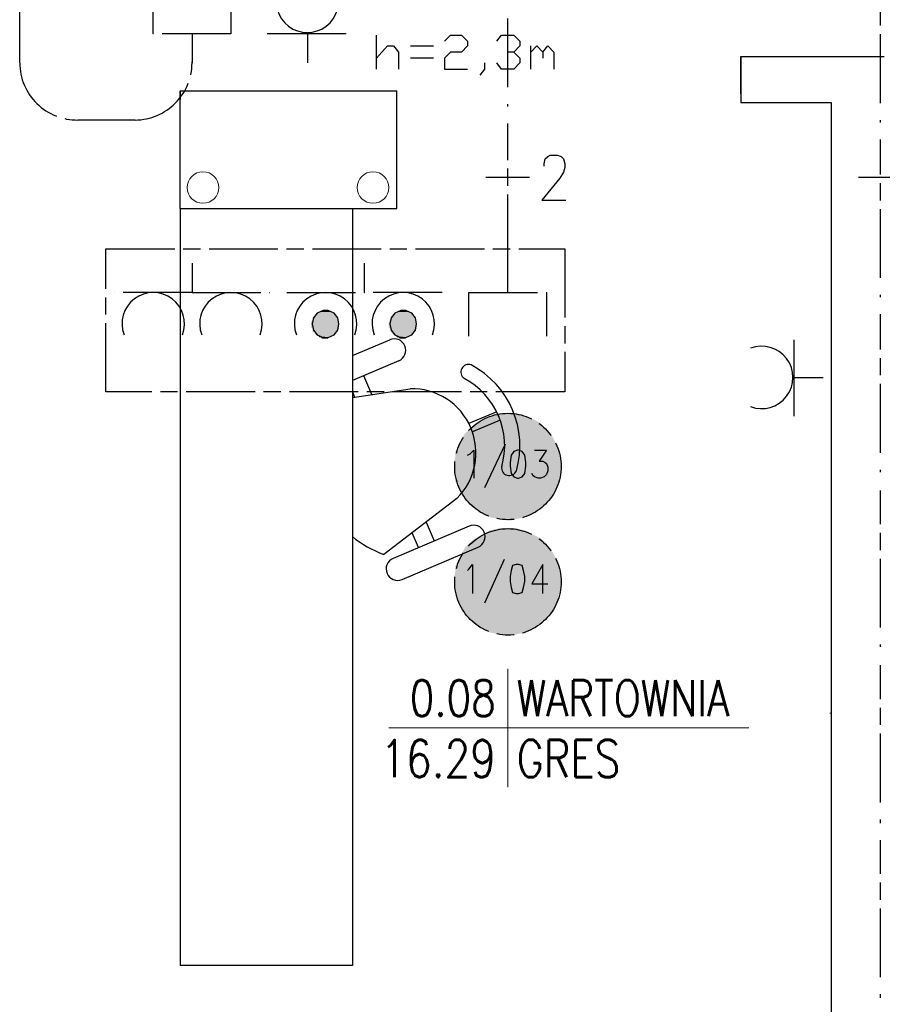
# Model space of a CAD drawing. Header units: millimetres. Extents: x 282377 to 1404227, y -783705 to 1038705.
# Tile 94 of 243: x 381594 to 381895, y 7532 to 7875. Entities that reach past the tile are written whole.
import ezdxf
from ezdxf.enums import TextEntityAlignment as Align

# ---------------------------------------------------------------- set-up
doc = ezdxf.new("R2010")
doc.units = ezdxf.units.MM
doc.linetypes.add('ACAD_ISO08W100', pattern=[36, 24, -3, 6, -3])
doc.layers.add('!!ELEKTRYKA', color=7, linetype='Continuous')
for name, color, linetype, lineweight in [('BA_KS_ist.', 34, 'Continuous', 13), ('BA_met', 7, 'Continuous', 18), ('PG_WYPOSAŻENIE', 9, 'Continuous', 18), ('Przekrojowa', 60, 'Continuous', 18)]:
    doc.layers.add(name, color=color, linetype=linetype, lineweight=lineweight)
doc.styles.add('ROMANS', font='romans', dxfattribs={"width": 0.7})

# ---------------------------------------------------------------- blocks, each defined once
blk = doc.blocks.new('bikmet')
blk.add_line((0, 1.65), (0, -1.65))
at = {"style": 'ROMANS', "width": 0.8}
blk.add_attdef('NRPOM', text='', height=1, dxfattribs=at).set_placement((-0.333, 0.333), align=Align.RIGHT)
blk.add_attdef('NWAPOM', (0.25, 0.333), '', height=1, dxfattribs=at)
blk.add_attdef('RAREA', text='', height=1.042, dxfattribs=at).set_placement((-0.333, -0.333), align=Align.TOP_RIGHT)
blk.add_attdef('PODLOGA', text='', height=1.042, dxfattribs=at).set_placement((0.25, -0.333), align=Align.TOP_LEFT)
blk = doc.blocks.new('A$C6810ecfa')
at = {"layer": 'BA_KS_ist.', "color": 18, "linetype": 'Continuous', "lineweight": 20, "ltscale": 25, "true_color": 0x000000}
for centre in [(-616.6, 574.3), (-557.31, 574.3)]:
    blk.add_circle(centre, 5.5, dxfattribs=at)

msp = doc.modelspace()

# ---------------------------------------------------------------- linework, layer by layer
at = {"layer": '!!ELEKTRYKA'}
for p, q in [((381650.01, 7809.62), (381650.01, 7545.69)), ((381710.01, 7809.62), (381710.01, 7545.69)), ((381710.01, 7758.3), (381723.07, 7763.85)), ((381726.2, 7756.48), (381710.01, 7749.59)), ((381716.85, 7744.74), (381714.06, 7751.31)), ((381710.01, 7743.7), (381730.16, 7746.78)), ((381710.01, 7745.64), (381710.79, 7743.82)), ((381760.36, 7738.72), (381750.66, 7734.59)), ((381761.59, 7735.83), (381751.89, 7731.7)), ((381746.47, 7708.48), (381720.96, 7688.96)), ((381735.77, 7700.29), (381738.57, 7693.72)), ((381750.72, 7698.89), (381724.22, 7687.61)), ((381733.1, 7691.4), (381730.9, 7696.57)), ((381727.35, 7680.24), (381753.85, 7691.53)), ((381710.01, 7545.69), (381650.01, 7545.69))]:
    msp.add_line(p, q, dxfattribs=at)
at = {"layer": '!!ELEKTRYKA', "color": 1, "linetype": 'ACAD_ISO08W100', "lineweight": -3}
for points in [[(381654.12, 7860.36, -0.409987), (381634.22, 7840.46), (381614.32, 7840.46, -0.416125), (381594, 7860.36), (381594, 7900.58, -0.416113), (381614.32, 7920.47), (381634.22, 7920.47)], [(381764.18, 7851.89), (381764.18, 7900.58, -0.409987), (381784.08, 7920.47), (381803.98, 7920.47)], [(381894.15, 7846.39), (381894.15, 7900.58, -0.409987), (381914.05, 7920.47), (381924.21, 7920.47)]]:
    msp.add_lwpolyline(points, format="xyb", dxfattribs=at)
for points in [[(381667.66, 7885.76), (381667.66, 7870.52), (381640.57, 7870.52), (381640.57, 7885.76)], [(381654.12, 7870.52), (381654.12, 7860.36), (381654.12, 7860.78)], [(381764.18, 7845.12), (381764.18, 7845.96)], [(381764.18, 7780.35), (381764.18, 7790.51), (381764.18, 7839.19)], [(381894.15, 7839.61), (381894.15, 7840.46)], [(381894.15, 7785.43), (381894.15, 7833.69)], [(381776.89, 7824.37), (381776.89, 7825.22), (381777.31, 7826.91), (381778.16, 7827.76), (381779, 7828.18), (381781.54, 7828.18), (381782.81, 7827.76), (381783.66, 7826.91), (381784.08, 7825.22), (381784.08, 7823.95), (381783.66, 7822.26), (381782.39, 7820.14), (381776.04, 7812.52), (381784.51, 7812.52)], [(381756.56, 7820.56), (381771.81, 7820.56)], [(381886.53, 7820.56), (381901.77, 7820.56)], [(381750.64, 7765.1), (381750.64, 7780.35), (381777.73, 7780.35), (381777.73, 7765.1)], [(381894.15, 7778.65), (381894.15, 7779.5)], [(381894.15, 7724.46), (381894.15, 7772.73)], [(381894.15, 7717.69), (381894.15, 7718.54)], [(381894.15, 7663.5), (381894.15, 7711.34)], [(381894.15, 7656.73), (381894.15, 7657.58)], [(381894.15, 7602.54), (381894.15, 7650.38)], [(381894.15, 7595.34), (381894.15, 7596.61)], [(381894.15, 7541.58), (381894.15, 7589.42)], [(381894.15, 7534.38), (381894.15, 7535.65)]]:
    msp.add_lwpolyline(points, dxfattribs=at)
at = {"layer": '!!ELEKTRYKA', "color": 217, "linetype": 'Continuous', "lineweight": -3, "true_color": 0x93278f}
for points in [[(381707.88, 7870.52), (381680.36, 7870.52)], [(381694.33, 7870.52), (381694.33, 7860.36)], [(381718.46, 7858.24), (381718.46, 7870.09)], [(381742.17, 7867.98), (381744.29, 7870.09), (381748.1, 7870.09), (381750.21, 7867.98), (381750.21, 7866.28), (381748.1, 7864.17), (381744.29, 7864.17), (381742.17, 7862.05), (381742.17, 7858.24), (381750.21, 7858.24)], [(381760.37, 7867.98), (381762.07, 7870.09), (381766.3, 7870.09), (381768.42, 7867.98), (381768.42, 7866.28), (381766.3, 7864.17), (381764.18, 7864.17)], [(381718.46, 7862.05), (381722.27, 7866.28), (381724.39, 7866.28), (381726.08, 7864.17), (381726.08, 7858.24)], [(381730.32, 7866.28), (381738.36, 7866.28)], [(381772.23, 7858.24), (381772.23, 7866.28)], [(381772.23, 7864.17), (381774.35, 7866.28), (381776.46, 7864.17), (381776.46, 7862.05)], [(381776.46, 7864.17), (381778.16, 7866.28), (381780.27, 7864.17), (381780.27, 7858.24)], [(381738.36, 7862.05), (381730.32, 7862.05)], [(381766.3, 7864.17), (381768.42, 7862.05), (381768.42, 7860.36), (381766.3, 7858.24), (381762.07, 7858.24), (381760.37, 7860.36)], [(381756.14, 7860.36), (381756.14, 7858.24), (381754.45, 7856.12)], [(381864.09, 7737.16), (381864.09, 7763.83)], [(381864.09, 7750.71), (381874.25, 7750.71)]]:
    msp.add_lwpolyline(points, dxfattribs=at)
at = {"layer": '!!ELEKTRYKA', "color": 254, "linetype": 'ACAD_ISO08W100', "lineweight": -3, "true_color": 0xdddddd}
msp.add_lwpolyline([(381784.08, 7795.59), (381784.08, 7745.63), (381624.06, 7745.63), (381624.06, 7795.59)], close=True, dxfattribs=at)
at = {"layer": '!!ELEKTRYKA', "color": 217, "linetype": 'ACAD_ISO08W100', "lineweight": -3, "true_color": 0x93278f}
for points in [[(381654.12, 7790.51), (381654.12, 7780.35), (381681.21, 7780.35)], [(381741.32, 7780.35), (381714.23, 7780.35), (381714.23, 7790.51)], [(381654.12, 7780.35), (381627.02, 7780.35)], [(381687.14, 7780.35), (381714.23, 7780.35)]]:
    msp.add_lwpolyline(points, dxfattribs=at)
for points in [[(381705.34, 7769.34), (381704.92, 7771.46), (381703.65, 7773.15), (381701.53, 7774), (381699.84, 7774), (381697.72, 7773.15), (381696.45, 7771.46), (381696.03, 7769.34), (381696.45, 7767.22), (381697.72, 7765.53), (381699.84, 7764.68), (381701.53, 7764.68), (381703.65, 7765.53), (381704.92, 7767.22)], [(381732.43, 7769.34), (381732.01, 7771.46), (381730.74, 7773.15), (381728.62, 7774), (381726.93, 7774), (381724.81, 7773.15), (381723.54, 7771.46), (381723.12, 7769.34), (381723.54, 7767.22), (381724.81, 7765.53), (381726.93, 7764.68), (381728.62, 7764.68), (381730.74, 7765.53), (381732.01, 7767.22)]]:
    msp.add_lwpolyline(points, close=True, dxfattribs=at)
at = {"layer": '!!ELEKTRYKA', "color": 7, "linetype": 'ACAD_ISO08W100', "lineweight": -3}
for points in [[(381750.21, 7723.62), (381751.06, 7724.04), (381752.33, 7725.31), (381752.33, 7715.57)], [(381763.34, 7727.43), (381756.14, 7712.19)], [(381773.5, 7725.31), (381777.73, 7725.31), (381775.19, 7721.5), (381776.46, 7721.5), (381777.31, 7721.08), (381777.73, 7720.65), (381778.16, 7719.38), (381778.16, 7718.11), (381777.73, 7716.84), (381776.89, 7716), (381775.62, 7715.57), (381774.77, 7715.57), (381773.5, 7716), (381773.08, 7716.42), (381772.65, 7717.27)], [(381762.91, 7687.21), (381756.14, 7671.97)], [(381750.21, 7683.4), (381750.64, 7683.82), (381751.91, 7685.52), (381751.91, 7675.36)], [(381776.46, 7675.36), (381776.46, 7685.52), (381772.65, 7678.74), (381778.16, 7678.74)]]:
    msp.add_lwpolyline(points, dxfattribs=at)
for points in [[(381767.57, 7725.31), (381766.3, 7724.89), (381765.45, 7723.62), (381765.03, 7721.08), (381765.03, 7719.81), (381765.45, 7717.27), (381766.3, 7716), (381767.57, 7715.57), (381767.99, 7715.57), (381769.26, 7716), (381770.11, 7717.27), (381770.53, 7719.81), (381770.53, 7721.08), (381770.11, 7723.62), (381769.26, 7724.89), (381767.99, 7725.31)], [(381767.15, 7685.52), (381765.88, 7685.09), (381765.45, 7683.4), (381765.03, 7681.28), (381765.03, 7679.59), (381765.45, 7677.47), (381765.88, 7675.78), (381767.15, 7675.36), (381767.99, 7675.36), (381769.26, 7675.78), (381769.69, 7677.47), (381770.11, 7679.59), (381770.11, 7681.28), (381769.69, 7683.4), (381769.26, 7685.09), (381767.99, 7685.52)]]:
    msp.add_lwpolyline(points, close=True, dxfattribs=at)
at = {"layer": '!!ELEKTRYKA', "color": 1, "linetype": 'ACAD_ISO08W100', "lineweight": -3}
for centre in [(381764.26, 7719.65), (381764.26, 7679.43)]:
    msp.add_circle(centre, 18.55, dxfattribs=at)
at = {"layer": '!!ELEKTRYKA', "color": 217, "linetype": 'Continuous', "lineweight": -3, "true_color": 0x93278f}
for centre, start, end in [((381694.33, 7881.84), 158.9225, 21.0775), ((381640.57, 7769.44), 338.9225, 201.0775), ((381667.66, 7769.44), 338.9225, 201.0775), ((381700.68, 7769.44), 338.9225, 201.0775), ((381727.78, 7769.44), 338.9225, 201.0775), ((381852.77, 7750.71), 248.9225, 111.0775)]:
    msp.add_arc(centre, 10.89, start, end, dxfattribs=at)
at = {"layer": '!!ELEKTRYKA'}
for centre, radius, start, end in [((381724.63, 7760.17), 4, 293.0584, 113.0584), ((381750.54, 7752.54), 2.68, 69.4076, 234.9403), ((381736.63, 7726.91), 31.82, 343.9429, 62.1739), ((381736.63, 7726.91), 26.51, 343.9429, 62.1739), ((381730.73, 7724.4), 22.39, 314.654, 91.4629), ((381764.74, 7719.17), 2.68, 171.1766, 336.7093), ((381752.29, 7695.21), 4, 293.0584, 113.0584), ((381735, 7726.22), 39.82, 231.1245, 249.3469), ((381725.79, 7683.93), 4, 113.0584, 293.0584)]:
    msp.add_arc(centre, radius, start, end, dxfattribs=at)
at = {"layer": '!!ELEKTRYKA', "color": 217, "linetype": 'ACAD_ISO08W100', "lineweight": -3, "true_color": 0x93278f}
for points in [[(381696.87, 7772.3), (381704.49, 7771.88), (381696.45, 7771.88)], [(381696.87, 7772.73), (381704.49, 7772.3), (381696.87, 7772.3)], [(381696.87, 7772.73), (381704.07, 7772.73), (381704.49, 7772.3)], [(381696.87, 7772.3), (381704.49, 7772.3), (381704.49, 7771.88)], [(381697.72, 7773.15), (381703.65, 7772.73), (381697.3, 7772.73)], [(381698.14, 7773.57), (381703.22, 7773.15), (381697.72, 7773.15)], [(381697.72, 7773.15), (381703.22, 7773.15), (381703.65, 7772.73)], [(381698.14, 7773.57), (381702.8, 7773.57), (381703.22, 7773.15)], [(381698.99, 7774), (381702.38, 7773.57), (381698.57, 7773.57)], [(381698.99, 7774), (381701.95, 7774), (381702.38, 7773.57)], [(381723.97, 7772.3), (381731.59, 7771.88), (381723.54, 7771.88)], [(381723.97, 7772.73), (381731.59, 7772.3), (381723.97, 7772.3)], [(381723.97, 7772.73), (381731.16, 7772.73), (381731.59, 7772.3)], [(381723.97, 7772.3), (381731.59, 7772.3), (381731.59, 7771.88)], [(381724.81, 7773.15), (381730.74, 7772.73), (381724.39, 7772.73)], [(381725.24, 7773.57), (381730.32, 7773.15), (381724.81, 7773.15)], [(381724.81, 7773.15), (381730.32, 7773.15), (381730.74, 7772.73)], [(381725.24, 7773.57), (381729.89, 7773.57), (381730.32, 7773.15)], [(381726.08, 7774), (381729.47, 7773.57), (381725.66, 7773.57)], [(381726.08, 7774), (381729.05, 7774), (381729.47, 7773.57)], [(381696.03, 7770.61), (381705.34, 7770.19), (381695.6, 7770.19)], [(381695.6, 7770.19), (381705.34, 7769.76), (381695.6, 7769.76)], [(381695.6, 7770.19), (381705.34, 7770.19), (381705.34, 7769.76)], [(381695.6, 7769.76), (381705.34, 7769.34), (381695.6, 7769.34)], [(381695.6, 7769.76), (381705.34, 7769.76), (381705.34, 7769.34)], [(381695.6, 7769.34), (381705.34, 7768.92), (381695.6, 7768.92)], [(381695.6, 7769.34), (381705.34, 7769.34), (381705.34, 7768.92)], [(381695.6, 7768.92), (381705.34, 7768.07), (381695.6, 7768.07)], [(381695.6, 7768.92), (381705.34, 7768.92), (381705.34, 7768.07)], [(381696.45, 7771.88), (381704.92, 7771.46), (381696.03, 7771.46)], [(381696.03, 7771.46), (381704.92, 7771.03), (381696.03, 7771.03)], [(381696.03, 7771.46), (381704.92, 7771.46), (381704.92, 7771.03)], [(381696.03, 7771.03), (381705.34, 7770.61), (381696.03, 7770.61)], [(381696.03, 7771.03), (381704.92, 7771.03), (381705.34, 7770.61)], [(381696.03, 7770.61), (381705.34, 7770.61), (381705.34, 7770.19)], [(381696.45, 7771.88), (381704.49, 7771.88), (381704.92, 7771.46)], [(381723.12, 7770.61), (381732.43, 7770.19), (381722.7, 7770.19)], [(381722.7, 7770.19), (381732.43, 7769.76), (381722.7, 7769.76)], [(381722.7, 7770.19), (381732.43, 7770.19), (381732.43, 7769.76)], [(381722.7, 7769.76), (381732.43, 7769.34), (381722.7, 7769.34)], [(381722.7, 7769.76), (381732.43, 7769.76), (381732.43, 7769.34)], [(381722.7, 7769.34), (381732.43, 7768.92), (381722.7, 7768.92)], [(381722.7, 7769.34), (381732.43, 7769.34), (381732.43, 7768.92)], [(381722.7, 7768.92), (381732.43, 7768.07), (381722.7, 7768.07)], [(381722.7, 7768.92), (381732.43, 7768.92), (381732.43, 7768.07)], [(381723.54, 7771.46), (381732.01, 7771.03), (381723.12, 7771.03)], [(381723.12, 7771.03), (381732.43, 7770.61), (381723.12, 7770.61)], [(381723.12, 7771.03), (381732.01, 7771.03), (381732.43, 7770.61)], [(381723.12, 7770.61), (381732.43, 7770.61), (381732.43, 7770.19)], [(381723.54, 7771.88), (381732.01, 7771.46), (381723.54, 7771.46)], [(381723.54, 7771.88), (381731.59, 7771.88), (381732.01, 7771.46)], [(381723.54, 7771.46), (381732.01, 7771.46), (381732.01, 7771.03)], [(381695.6, 7768.07), (381705.34, 7767.65), (381696.03, 7767.65)], [(381695.6, 7768.07), (381705.34, 7768.07), (381705.34, 7767.65)], [(381696.03, 7767.65), (381704.92, 7767.22), (381696.03, 7767.22)], [(381696.03, 7767.65), (381705.34, 7767.65), (381704.92, 7767.22)], [(381696.03, 7767.22), (381704.92, 7766.8), (381696.03, 7766.8)], [(381696.03, 7767.22), (381704.92, 7767.22), (381704.92, 7766.8)], [(381696.03, 7766.8), (381704.49, 7766.38), (381696.45, 7766.38)], [(381696.03, 7766.8), (381704.92, 7766.8), (381704.49, 7766.38)], [(381696.87, 7766.38), (381704.07, 7765.95), (381696.87, 7765.95)], [(381696.87, 7766.38), (381704.49, 7766.38), (381704.07, 7765.95)], [(381696.87, 7765.95), (381703.65, 7765.53), (381697.3, 7765.53)], [(381696.87, 7765.95), (381704.07, 7765.95), (381703.65, 7765.53)], [(381697.3, 7765.53), (381703.22, 7765.1), (381697.72, 7765.1)], [(381697.3, 7765.53), (381703.65, 7765.53), (381703.22, 7765.1)], [(381722.7, 7768.07), (381732.43, 7767.65), (381723.12, 7767.65)], [(381722.7, 7768.07), (381732.43, 7768.07), (381732.43, 7767.65)], [(381723.12, 7767.65), (381732.01, 7767.22), (381723.12, 7767.22)], [(381723.12, 7767.65), (381732.43, 7767.65), (381732.01, 7767.22)], [(381698.14, 7765.1), (381702.38, 7764.68), (381698.57, 7764.68)], [(381698.14, 7765.1), (381702.8, 7765.1), (381702.38, 7764.68)], [(381698.99, 7764.68), (381701.53, 7764.26), (381699.41, 7764.26)], [(381698.99, 7764.68), (381701.95, 7764.68), (381701.53, 7764.26)]]:
    msp.add_solid(points, dxfattribs=at)
at = {"layer": '!!ELEKTRYKA', "color": 251, "linetype": 'ACAD_ISO08W100', "lineweight": -3, "true_color": 0x525252}
for points in [[(381723.12, 7767.22), (381732.01, 7766.8), (381723.54, 7766.8)], [(381723.12, 7767.22), (381732.01, 7767.22), (381732.01, 7766.8)], [(381723.54, 7766.8), (381731.59, 7766.38), (381723.54, 7766.38)], [(381723.54, 7766.8), (381732.01, 7766.8), (381731.59, 7766.38)], [(381723.97, 7766.38), (381731.16, 7765.95), (381723.97, 7765.95)], [(381723.97, 7766.38), (381731.59, 7766.38), (381731.16, 7765.95)], [(381723.97, 7765.95), (381730.74, 7765.53), (381724.39, 7765.53)], [(381723.97, 7765.95), (381731.16, 7765.95), (381730.74, 7765.53)], [(381724.39, 7765.53), (381730.32, 7765.1), (381724.81, 7765.1)], [(381724.39, 7765.53), (381730.74, 7765.53), (381730.32, 7765.1)], [(381725.24, 7765.1), (381729.47, 7764.68), (381725.66, 7764.68)], [(381725.24, 7765.1), (381729.89, 7765.1), (381729.47, 7764.68)], [(381726.08, 7764.68), (381728.62, 7764.26), (381726.51, 7764.26)], [(381726.08, 7764.68), (381729.05, 7764.68), (381728.62, 7764.26)]]:
    msp.add_solid(points, dxfattribs=at)
at = {"layer": '!!ELEKTRYKA', "color": 1, "linetype": 'ACAD_ISO08W100', "lineweight": -3}
for points in [[(381759.95, 7738.01), (381770.11, 7737.16), (381757.83, 7737.16)], [(381759.95, 7738.01), (381768.42, 7738.01), (381770.11, 7737.16)], [(381765.03, 7738.43), (381766.3, 7738.01), (381761.64, 7738.01)], [(381753.6, 7735.05), (381776.46, 7733.78), (381751.91, 7733.78)], [(381754.87, 7735.89), (381775.19, 7735.05), (381753.6, 7735.05)], [(381753.6, 7735.05), (381775.19, 7735.05), (381776.46, 7733.78)], [(381756.56, 7736.74), (381773.5, 7735.89), (381754.87, 7735.89)], [(381754.87, 7735.89), (381773.5, 7735.89), (381775.19, 7735.05)], [(381757.83, 7737.16), (381771.81, 7736.74), (381756.56, 7736.74)], [(381756.56, 7736.74), (381771.81, 7736.74), (381773.5, 7735.89)], [(381757.83, 7737.16), (381770.11, 7737.16), (381771.81, 7736.74)], [(381749.37, 7731.24), (381779.85, 7729.97), (381748.52, 7729.97)], [(381750.64, 7732.51), (381778.58, 7731.24), (381749.37, 7731.24)], [(381749.37, 7731.24), (381778.58, 7731.24), (381779.85, 7729.97)], [(381751.91, 7733.78), (381777.73, 7732.51), (381750.64, 7732.51)], [(381750.64, 7732.51), (381777.73, 7732.51), (381778.58, 7731.24)], [(381751.91, 7733.78), (381776.46, 7733.78), (381777.73, 7732.51)], [(381747.67, 7728.27), (381781.54, 7726.58), (381746.83, 7726.58)], [(381748.52, 7729.97), (381780.7, 7728.27), (381747.67, 7728.27)], [(381747.67, 7728.27), (381780.7, 7728.27), (381781.54, 7726.58)], [(381748.52, 7729.97), (381779.85, 7729.97), (381780.7, 7728.27)], [(381746.83, 7726.58), (381781.97, 7724.89), (381745.98, 7724.89)], [(381745.98, 7724.89), (381782.39, 7723.19), (381745.98, 7723.19)], [(381745.98, 7724.89), (381781.97, 7724.89), (381782.39, 7723.19)], [(381746.83, 7726.58), (381781.54, 7726.58), (381781.97, 7724.89)], [(381745.98, 7723.19), (381782.81, 7721.5), (381745.56, 7721.5)], [(381745.56, 7721.5), (381782.81, 7719.81), (381745.56, 7719.81)], [(381745.56, 7721.5), (381782.81, 7721.5), (381782.81, 7719.81)], [(381745.98, 7723.19), (381782.39, 7723.19), (381782.81, 7721.5)], [(381745.56, 7719.81), (381782.81, 7717.69), (381745.56, 7717.69)], [(381745.56, 7719.81), (381782.81, 7719.81), (381782.81, 7717.69)], [(381745.56, 7717.69), (381782.39, 7716), (381745.98, 7716)], [(381745.56, 7717.69), (381782.81, 7717.69), (381782.39, 7716)], [(381745.98, 7716), (381781.97, 7714.3), (381745.98, 7714.3)], [(381745.98, 7716), (381782.39, 7716), (381781.97, 7714.3)], [(381745.98, 7714.3), (381781.54, 7712.61), (381746.83, 7712.61)], [(381745.98, 7714.3), (381781.97, 7714.3), (381781.54, 7712.61)], [(381746.83, 7712.61), (381780.7, 7710.92), (381747.67, 7710.92)], [(381746.83, 7712.61), (381781.54, 7712.61), (381780.7, 7710.92)], [(381747.67, 7710.92), (381779.85, 7709.65), (381748.52, 7709.65)], [(381747.67, 7710.92), (381780.7, 7710.92), (381779.85, 7709.65)], [(381748.52, 7709.65), (381778.58, 7707.95), (381749.37, 7707.95)], [(381748.52, 7709.65), (381779.85, 7709.65), (381778.58, 7707.95)], [(381749.37, 7707.95), (381777.73, 7706.68), (381750.64, 7706.68)], [(381749.37, 7707.95), (381778.58, 7707.95), (381777.73, 7706.68)], [(381750.64, 7706.68), (381776.46, 7705.41), (381751.91, 7705.41)], [(381750.64, 7706.68), (381777.73, 7706.68), (381776.46, 7705.41)], [(381751.91, 7705.41), (381775.19, 7704.57), (381753.6, 7704.57)], [(381751.91, 7705.41), (381776.46, 7705.41), (381775.19, 7704.57)], [(381753.6, 7704.57), (381773.5, 7703.3), (381754.87, 7703.3)], [(381753.6, 7704.57), (381775.19, 7704.57), (381773.5, 7703.3)], [(381754.87, 7703.3), (381771.81, 7702.45), (381756.56, 7702.45)], [(381754.87, 7703.3), (381773.5, 7703.3), (381771.81, 7702.45)], [(381756.56, 7702.45), (381770.11, 7702.03), (381757.83, 7702.03)], [(381756.56, 7702.45), (381771.81, 7702.45), (381770.11, 7702.03)], [(381757.83, 7702.03), (381768.42, 7701.6), (381759.95, 7701.6)], [(381757.83, 7702.03), (381770.11, 7702.03), (381768.42, 7701.6)], [(381759.95, 7701.6), (381766.3, 7701.18), (381761.64, 7701.18)], [(381759.95, 7701.6), (381768.42, 7701.6), (381766.3, 7701.18)], [(381761.64, 7701.18), (381766.3, 7701.18), (381765.03, 7700.76)], [(381757.83, 7697.37), (381771.81, 7696.52), (381756.56, 7696.52)], [(381759.95, 7697.79), (381770.11, 7697.37), (381757.83, 7697.37)], [(381757.83, 7697.37), (381770.11, 7697.37), (381771.81, 7696.52)], [(381761.64, 7698.22), (381768.42, 7697.79), (381759.95, 7697.79)], [(381759.95, 7697.79), (381768.42, 7697.79), (381770.11, 7697.37)], [(381761.64, 7698.22), (381766.3, 7698.22), (381768.42, 7697.79)], [(381751.91, 7693.98), (381777.73, 7692.71), (381750.64, 7692.71)], [(381753.6, 7694.83), (381776.46, 7693.98), (381751.91, 7693.98)], [(381751.91, 7693.98), (381776.46, 7693.98), (381777.73, 7692.71)], [(381754.87, 7695.68), (381775.19, 7694.83), (381753.6, 7694.83)], [(381753.6, 7694.83), (381775.19, 7694.83), (381776.46, 7693.98)], [(381756.56, 7696.52), (381773.5, 7695.68), (381754.87, 7695.68)], [(381754.87, 7695.68), (381773.5, 7695.68), (381775.19, 7694.83)], [(381756.56, 7696.52), (381771.81, 7696.52), (381773.5, 7695.68)], [(381749.37, 7691.44), (381779.85, 7689.75), (381748.52, 7689.75)], [(381750.64, 7692.71), (381778.58, 7691.44), (381749.37, 7691.44)], [(381749.37, 7691.44), (381778.58, 7691.44), (381779.85, 7689.75)], [(381750.64, 7692.71), (381777.73, 7692.71), (381778.58, 7691.44)], [(381746.83, 7686.79), (381781.97, 7685.09), (381745.98, 7685.09)], [(381747.67, 7688.06), (381781.54, 7686.79), (381746.83, 7686.79)], [(381746.83, 7686.79), (381781.54, 7686.79), (381781.97, 7685.09)], [(381748.52, 7689.75), (381780.7, 7688.06), (381747.67, 7688.06)], [(381747.67, 7688.06), (381780.7, 7688.06), (381781.54, 7686.79)], [(381748.52, 7689.75), (381779.85, 7689.75), (381780.7, 7688.06)], [(381745.98, 7683.4), (381782.81, 7681.28), (381745.56, 7681.28)], [(381745.98, 7685.09), (381782.39, 7683.4), (381745.98, 7683.4)], [(381745.98, 7685.09), (381781.97, 7685.09), (381782.39, 7683.4)], [(381745.98, 7683.4), (381782.39, 7683.4), (381782.81, 7681.28)], [(381745.56, 7681.28), (381782.81, 7679.59), (381745.56, 7679.59)], [(381745.56, 7681.28), (381782.81, 7681.28), (381782.81, 7679.59)], [(381745.56, 7679.59), (381782.81, 7677.9), (381745.56, 7677.9)], [(381745.56, 7679.59), (381782.81, 7679.59), (381782.81, 7677.9)], [(381745.56, 7677.9), (381782.39, 7676.2), (381745.98, 7676.2)], [(381745.56, 7677.9), (381782.81, 7677.9), (381782.39, 7676.2)], [(381745.98, 7676.2), (381781.97, 7674.51), (381745.98, 7674.51)], [(381745.98, 7676.2), (381782.39, 7676.2), (381781.97, 7674.51)], [(381745.98, 7674.51), (381781.54, 7672.82), (381746.83, 7672.82)], [(381745.98, 7674.51), (381781.97, 7674.51), (381781.54, 7672.82)], [(381746.83, 7672.82), (381780.7, 7671.12), (381747.67, 7671.12)], [(381746.83, 7672.82), (381781.54, 7672.82), (381780.7, 7671.12)], [(381747.67, 7671.12), (381779.85, 7669.43), (381748.52, 7669.43)], [(381747.67, 7671.12), (381780.7, 7671.12), (381779.85, 7669.43)], [(381748.52, 7669.43), (381778.58, 7668.16), (381749.37, 7668.16)], [(381748.52, 7669.43), (381779.85, 7669.43), (381778.58, 7668.16)], [(381749.37, 7668.16), (381777.73, 7666.89), (381750.64, 7666.89)], [(381749.37, 7668.16), (381778.58, 7668.16), (381777.73, 7666.89)], [(381750.64, 7666.89), (381776.46, 7665.62), (381751.91, 7665.62)], [(381750.64, 7666.89), (381777.73, 7666.89), (381776.46, 7665.62)], [(381751.91, 7665.62), (381775.19, 7664.35), (381753.6, 7664.35)], [(381751.91, 7665.62), (381776.46, 7665.62), (381775.19, 7664.35)], [(381753.6, 7664.35), (381773.5, 7663.5), (381754.87, 7663.5)], [(381753.6, 7664.35), (381775.19, 7664.35), (381773.5, 7663.5)], [(381754.87, 7663.5), (381771.81, 7662.66), (381756.56, 7662.66)], [(381754.87, 7663.5), (381773.5, 7663.5), (381771.81, 7662.66)], [(381756.56, 7662.66), (381770.11, 7661.81), (381757.83, 7661.81)], [(381756.56, 7662.66), (381771.81, 7662.66), (381770.11, 7661.81)], [(381757.83, 7661.81), (381768.42, 7661.39), (381759.95, 7661.39)], [(381757.83, 7661.81), (381770.11, 7661.81), (381768.42, 7661.39)], [(381759.95, 7661.39), (381766.3, 7660.96), (381761.64, 7660.96)], [(381759.95, 7661.39), (381768.42, 7661.39), (381766.3, 7660.96)]]:
    msp.add_solid(points, dxfattribs=at)
at = {"color": 252}
for p, q in [((381845.51, 7862.62), (381895.51, 7862.62)), ((381845.51, 7849.62), (381845.51, 7862.62)), ((381845.51, 7862.62), (381845.51, 7846.62)), ((381650.01, 7809.62), (381650.01, 7850.62)), ((381650.01, 7850.62), (381725.51, 7850.62)), ((381650.01, 7850.62), (381650.01, 7847.62)), ((381725.51, 7809.62), (381725.51, 7850.62)), ((381845.51, 7846.62), (381877.01, 7846.62)), ((381877.01, 7846.62), (381877.01, 7408.12)), ((381650.01, 7809.62), (381725.51, 7809.62))]:
    msp.add_line(p, q, dxfattribs=at)
at = {"color": 252, "lineweight": 20}
msp.add_line((381876.51, 7633.62), (381877.01, 7633.62), dxfattribs=at)
at = {"layer": 'BA_met', "color": 252}
msp.add_line((381722.78, 7628.48), (381848.3, 7628.48), dxfattribs=at)
at = {"layer": 'PG_WYPOSAŻENIE', "color": 252}
for p, q in [((381650.01, 7809.62), (381650.01, 7545.69)), ((381710.01, 7809.62), (381710.01, 7545.69)), ((381710.01, 7758.3), (381723.07, 7763.85)), ((381726.2, 7756.48), (381710.01, 7749.59)), ((381716.85, 7744.74), (381714.06, 7751.31)), ((381710.01, 7743.7), (381730.16, 7746.78)), ((381710.01, 7745.64), (381710.79, 7743.82)), ((381760.36, 7738.72), (381750.66, 7734.59)), ((381761.59, 7735.83), (381751.89, 7731.7)), ((381746.47, 7708.48), (381720.96, 7688.96)), ((381735.77, 7700.29), (381738.57, 7693.72)), ((381750.72, 7698.89), (381724.22, 7687.61)), ((381733.1, 7691.4), (381730.9, 7696.57)), ((381727.35, 7680.24), (381753.85, 7691.53)), ((381710.01, 7545.69), (381650.01, 7545.69))]:
    msp.add_line(p, q, dxfattribs=at)
for centre, radius, start, end in [((381724.63, 7760.17), 4, 293.0584, 113.0584), ((381750.54, 7752.54), 2.68, 69.4076, 234.9403), ((381736.63, 7726.91), 31.82, 343.9429, 62.1739), ((381736.63, 7726.91), 26.51, 343.9429, 62.1739), ((381730.73, 7724.4), 22.39, 314.654, 91.4629), ((381764.74, 7719.17), 2.68, 171.1766, 336.7093), ((381752.29, 7695.21), 4, 293.0584, 113.0584), ((381735, 7726.22), 39.82, 231.1245, 249.3469), ((381725.79, 7683.93), 4, 113.0584, 293.0584)]:
    msp.add_arc(centre, radius, start, end, dxfattribs=at)

# ---------------------------------------------------------------- block references
at = {"layer": 'BA_met', "color": 252, "xscale": 12.5, "yscale": 12.5, "zscale": 12.5}
msp.add_blockref('bikmet', (381764.2, 7628.48), dxfattribs=at).add_auto_attribs({'NRPOM': '0.08', 'NWAPOM': 'WARTOWNIA', 'RAREA': '16.29', 'PODLOGA': 'GRES'})
at = {"layer": 'Przekrojowa', "color": 252}
msp.add_blockref('A$C6810ecfa', (382274.51, 7242.62), dxfattribs=at)

doc.saveas('drawing.dxf')
